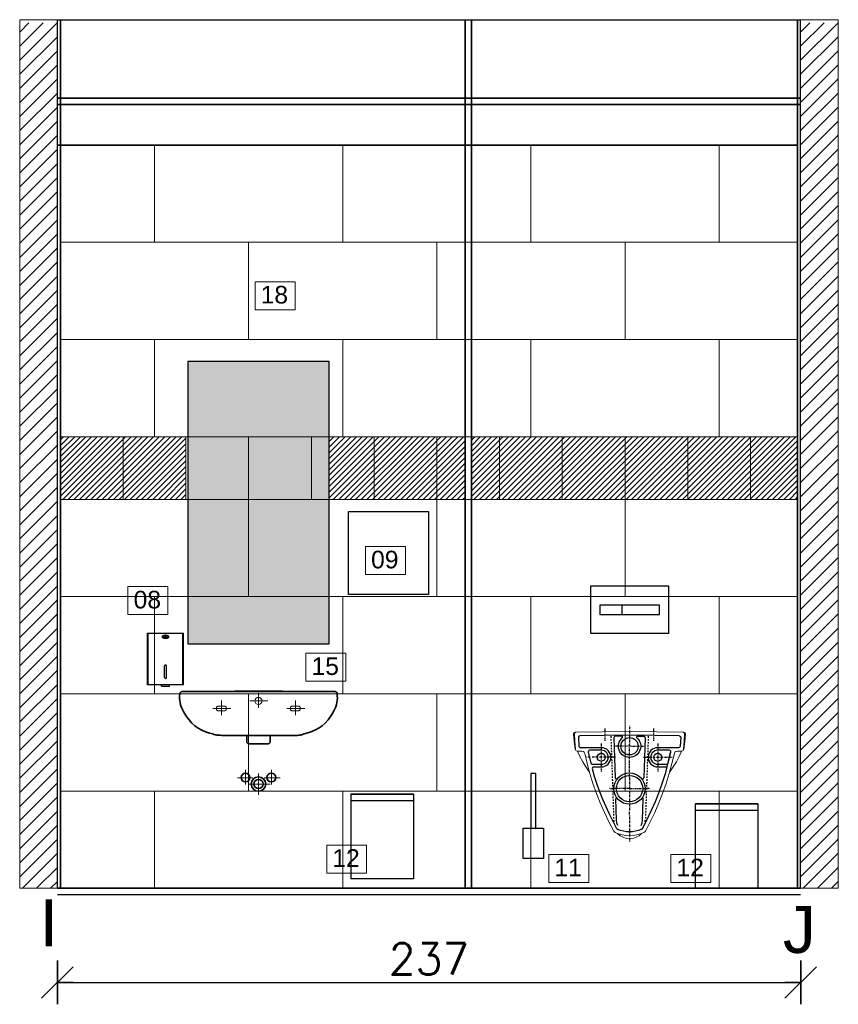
# Model space of a CAD drawing. Header units: millimetres. Extents: x 15214 to 140083, y -437840 to -79279.
# Tile 49 of 64: x 36573 to 36834, y -197638 to -197324. Entities that reach past the tile are written whole.
import ezdxf

# ---------------------------------------------------------------- set-up
doc = ezdxf.new("R2010")
doc.units = ezdxf.units.MM
doc.layers.get('0').update_dxf_attribs({"lineweight": 0})
for name, color, linetype in [('0-wypos-sanitarne', 1, 'Continuous'), ('AS_ opisy', 7, 'Continuous'), ('C-wypos-sanitarne', 1, 'Continuous')]:
    doc.layers.add(name, color=color, linetype=linetype)
for name, color, linetype, lineweight in [('0-ZABUDOWA GK-MDF', 54, 'Continuous', 35), ('0_LEGENDA', 253, 'Continuous', 13), ('1_POSADZKA PODZIAŁY', 151, 'Continuous', 0), ('1_PŁYTKI KOLOR', 7, 'Continuous', 0), ('Hatch', 4, 'Continuous', 5), ('Istn-sciany', 3, 'Continuous', 30), ('Sciany', 2, 'Continuous', 35), ('WYMIAROWANIE', 1, 'Continuous', 13)]:
    doc.layers.add(name, color=color, linetype=linetype, lineweight=lineweight)
doc.styles.add('ROMANS07', font='arial.ttf')
doc.styles.add('TXT', font='simplex.shx')
doc.dimstyles.new('DIM50', dxfattribs={"dimscale": 5, "dimtxt": 2, "dimasz": 1, "dimexe": 0, "dimexo": 0, "dimgap": 0.5, "dimtad": 1, "dimdec": 4, "dimrnd": 0.5, "dimdsep": 46, "dimtxsty": 'TXT', "dimblk": 'TICK1', "dimblk1": 'TICK1', "dimblk2": 'TICK1', "dimsah": 1, "dimcen": 0, "dimse1": 1, "dimse2": 1, "dimclrd": 1, "dimclre": 7, "dimclrt": 9, "dimadec": 0, "dimazin": 0, "dimtfac": 1, "dimtdec": 4, "dimtmove": 2, "dimatfit": 3, "dimldrblk": 'TICK1', "dimfxl": 1, "dimtolj": 1, "dimarcsym": 0})

# ---------------------------------------------------------------- blocks, each defined once
blk = doc.blocks.new('TICK1')
at = {"color": 0}
for p, q in [((0, -1.4), (0, 1.4)), ((0, 0), (-1, 0))]:
    blk.add_line(p, q, dxfattribs=at)
at = {"color": 2}
blk.add_line((-1, -1), (1, 1), dxfattribs=at)
blk = doc.blocks.new('*D1484')
at = {"layer": 'DEFPOINTS', "color": 0, "transparency": 16777216}
for p in [(36584.9, -197600.59), (36821.9, -197600.59), (36821.9, -197630.59)]:
    blk.add_point(p, dxfattribs=at)
at = {"layer": 'Sciany', "color": 1, "lineweight": -2, "transparency": 16777216}
blk.add_line((36589.9, -197630.59), (36816.9, -197630.59), dxfattribs=at)
at = {"layer": 'Sciany', "color": 1, "lineweight": -2, "transparency": 16777216, "xscale": 5, "yscale": 5, "zscale": 5, "rotation": 180}
blk.add_blockref('TICK1', (36584.9, -197630.59), dxfattribs=at)
at = {"layer": 'Sciany', "color": 1, "lineweight": -2, "transparency": 16777216, "xscale": 5, "yscale": 5, "zscale": 5}
blk.add_blockref('TICK1', (36821.9, -197630.59), dxfattribs=at)
at = {"layer": 'Sciany', "color": 9, "transparency": 16777216, "insert": (36703.4, -197623.09), "char_height": 10, "attachment_point": 5, "style": 'TXT'}
blk.add_mtext('\\A1;237', dxfattribs=at)
blk = doc.blocks.new('A$C44c2eaaa')
at = {"lineweight": 0}
for points in [[(0, -0.0007), (-0.0864, -0.0014), (-0.1731, -0.0028), (-0.1755, -0.0035), (-0.1776, -0.0052), (-0.178, -0.008)], [(-0.178, -0.008), (-0.1762, -0.0322), (-0.1727, -0.0566)], [(-0.1699, -0.0028), (-0.1727, -0.0035), (-0.1745, -0.0052), (-0.1752, -0.0077)], [(-0.1752, -0.008), (-0.1745, -0.0329), (-0.1724, -0.0573), (-0.172, -0.0594), (-0.1706, -0.0612), (-0.1689, -0.0626), (-0.1664, -0.0629)], [(-0.1703, -0.0028), (-0.1731, -0.0028)], [(0.1703, -0.0028), (0.1734, -0.0028), (0.0867, -0.0014), (0, -0.0007)], [(0.1668, -0.0629), (0.1692, -0.0626), (0.171, -0.0612), (0.1724, -0.0594), (0.1727, -0.0573), (0.1748, -0.0329), (0.1755, -0.008)], [(0.1755, -0.0077), (0.1748, -0.0052), (0.1731, -0.0035), (0.1703, -0.0028)], [(0.1731, -0.0566), (0.1766, -0.0322), (0.1783, -0.008), (0.1776, -0.0052), (0.1759, -0.0035), (0.1734, -0.0028)], [(-0.1524, -0.0629), (-0.1664, -0.0629)], [(-0.1657, -0.0629), (-0.158, -0.0804), (-0.1493, -0.0972), (-0.1392, -0.1133), (-0.1283, -0.129)], [(-0.1524, -0.0629), (-0.1479, -0.064), (-0.1444, -0.0668), (-0.1427, -0.0706), (-0.1353, -0.1031), (-0.1266, -0.135), (-0.1164, -0.1668), (-0.1056, -0.1979), (-0.0934, -0.2287), (-0.0801, -0.2591), (-0.0657, -0.2888), (-0.0503, -0.3182), (-0.0483, -0.3206), (-0.0455, -0.3224), (-0.0346, -0.3269), (-0.0231, -0.3301), (-0.0115, -0.3322), (0, -0.3329)], [(0.1528, -0.0629), (0.1482, -0.064), (0.1448, -0.0668), (0.143, -0.0706), (0.1353, -0.1031), (0.1269, -0.135), (0.1168, -0.1668), (0.1056, -0.1979), (0.0937, -0.2287), (0.0804, -0.2591), (0.0657, -0.2888), (0.0507, -0.3182)], [(0.1661, -0.0629), (0.1584, -0.0804), (0.1496, -0.0972), (0.1395, -0.1133), (0.1287, -0.129)], [(0.1528, -0.0629), (0.1668, -0.0629)], [(-0.0378, -0.3259), (-0.0301, -0.3329), (-0.0206, -0.3381), (-0.0105, -0.3416), (0, -0.343), (0.0108, -0.3416), (0.021, -0.3381), (0.0304, -0.3329), (0.0381, -0.3259)], [(0, -0.3329), (0.0119, -0.3322), (0.0234, -0.3301), (0.035, -0.3269), (0.0458, -0.3224), (0.0486, -0.3206), (0.0507, -0.3182)]]:
    blk.add_lwpolyline(points, dxfattribs=at)
at = {"layer": 'DEFPOINTS'}
for points in [[(-0.0773, 0.0084), (-0.0773, 0.0098)], [(-0.0773, -0.0007), (-0.0773, 0.0063)], [(0, 0.0175), (0, 0.0161)], [(0, 0.0136), (0, 0.0063)], [(0, 0.0038), (0, 0.0024)], [(0, 0), (0, -0.0073)], [(0.0776, 0.0084), (0.0776, 0.0098)], [(0.0776, -0.0007), (0.0776, 0.0063)], [(0.1584, -0.0147), (0, -0.0129), (-0.158, -0.0147), (-0.1605, -0.0154), (-0.1622, -0.0171), (-0.1629, -0.0196)], [(-0.1629, -0.0196), (-0.1615, -0.0479), (-0.1605, -0.05), (-0.1587, -0.0517), (-0.1563, -0.0524)], [(-0.0773, -0.0042), (-0.0773, -0.0031)], [(-0.0773, -0.0136), (-0.0773, -0.0066)], [(-0.0773, -0.0171), (-0.0773, -0.0161)], [(-0.0773, -0.0266), (-0.0773, -0.0196)], [(-0.0773, -0.0301), (-0.0773, -0.0287)], [(-0.0594, -0.0154), (-0.0594, -0.0206)], [(-0.0591, -0.0248), (-0.0591, -0.0297)], [(-0.0451, -0.0161), (-0.0476, -0.0168), (-0.0493, -0.0185), (-0.05, -0.021)], [(-0.05, -0.021), (-0.0455, -0.1486)], [(-0.0252, -0.0161), (-0.0451, -0.0161)], [(0, -0.0832), (-0.0052, -0.0829), (-0.0105, -0.0818), (-0.0154, -0.0797), (-0.0199, -0.0769), (-0.0241, -0.0738), (-0.028, -0.0696), (-0.0308, -0.0654), (-0.0329, -0.0605), (-0.0346, -0.0552), (-0.0353, -0.05), (-0.0353, -0.0444), (-0.0343, -0.0392), (-0.0325, -0.0343), (-0.0301, -0.0294), (-0.0269, -0.0252), (-0.0231, -0.0213), (-0.0224, -0.0199), (-0.0224, -0.0185), (-0.0227, -0.0171), (-0.0238, -0.0161), (-0.0252, -0.0161)], [(0, -0.0098), (0, -0.0112)], [(0, -0.0136), (0, -0.021)], [(0.0234, -0.0213), (0.0273, -0.0252), (0.0304, -0.0294), (0.0329, -0.0343), (0.0346, -0.0392), (0.0357, -0.0444), (0.0357, -0.05), (0.035, -0.0552), (0.0332, -0.0605), (0.0311, -0.0654), (0.028, -0.0696), (0.0245, -0.0738), (0.0203, -0.0769), (0.0157, -0.0797), (0.0108, -0.0818), (0.0056, -0.0829), (0, -0.0832)], [(0, -0.0234), (0, -0.0248)], [(0, -0.0273), (0, -0.0346)], [(0.0255, -0.0161), (0.0241, -0.0161), (0.0231, -0.0171), (0.0227, -0.0185), (0.0227, -0.0199), (0.0234, -0.0213)], [(0.0255, -0.0161), (0.0455, -0.0161)], [(0.0503, -0.021), (0.0496, -0.0185), (0.0479, -0.0168), (0.0455, -0.0161)], [(0.0503, -0.021), (0.0458, -0.1486)], [(0.0598, -0.0154), (0.0594, -0.0206)], [(0.0594, -0.0248), (0.0594, -0.0297)], [(0.1584, -0.0147), (0.1608, -0.0154), (0.1626, -0.0171), (0.1633, -0.0196), (0.1619, -0.0479), (0.1608, -0.05), (0.1591, -0.0517), (0.1566, -0.0524), (0.0902, -0.0524), (0.0843, -0.0528), (0.0783, -0.0545), (0.0731, -0.0573), (0.0685, -0.0612), (0.0647, -0.0661), (0.0619, -0.0713), (0.0601, -0.0769), (0.0598, -0.0829), (0.0601, -0.0888), (0.0619, -0.0944), (0.0647, -0.0997), (0.0685, -0.1045), (0.0731, -0.1084), (0.0783, -0.1112), (0.0843, -0.1129), (0.0902, -0.1133)], [(0.0776, -0.0042), (0.0776, -0.0031)], [(0.0776, -0.0136), (0.0776, -0.0066)], [(0.0776, -0.0171), (0.0776, -0.0161)], [(0.0776, -0.0266), (0.0776, -0.0196)], [(0.0776, -0.0301), (0.0776, -0.0287)], [(-0.0899, -0.0524), (-0.1563, -0.0524)], [(-0.1182, -0.1052), (-0.0899, -0.1052), (-0.085, -0.1049), (-0.0801, -0.1031), (-0.0759, -0.1004), (-0.0724, -0.0969), (-0.0696, -0.0927), (-0.0678, -0.0878), (-0.0675, -0.0829), (-0.0678, -0.078), (-0.0696, -0.0731), (-0.0724, -0.0689), (-0.0759, -0.0654), (-0.0801, -0.0626), (-0.085, -0.0608), (-0.0899, -0.0605), (-0.1266, -0.0605), (-0.1294, -0.0612), (-0.1311, -0.0636), (-0.1315, -0.0664)], [(-0.1136, -0.1133), (-0.0899, -0.1133), (-0.0839, -0.1129), (-0.0783, -0.1112), (-0.0727, -0.1084), (-0.0682, -0.1045), (-0.0643, -0.0996), (-0.0615, -0.0944), (-0.0598, -0.0888), (-0.0594, -0.0829), (-0.0598, -0.0769), (-0.0615, -0.0713), (-0.0643, -0.0661), (-0.0682, -0.0612), (-0.0727, -0.0573), (-0.0783, -0.0545), (-0.0839, -0.0528), (-0.0899, -0.0524)], [(-0.0899, -0.0378), (-0.0899, -0.0388)], [(-0.0899, -0.0413), (-0.0899, -0.0483)], [(-0.0899, -0.0504), (-0.0899, -0.0517)], [(-0.0899, -0.0539), (-0.0899, -0.0608)], [(-0.0587, -0.0343), (-0.0587, -0.0392)], [(-0.0584, -0.0434), (-0.0584, -0.0483)], [(-0.058, -0.0524), (-0.058, -0.0573)], [(-0.058, -0.0615), (-0.0577, -0.0664)], [(-0.0444, -0.0479), (-0.0458, -0.0479)], [(-0.0353, -0.0479), (-0.0423, -0.0479)], [(-0.0315, -0.0479), (-0.0329, -0.0479)], [(-0.0224, -0.0479), (-0.0294, -0.0479)], [(-0.0189, -0.0479), (-0.0199, -0.0479)], [(-0.0094, -0.0479), (-0.0164, -0.0479)], [(-0.0059, -0.0479), (-0.007, -0.0479)], [(0.0038, -0.0479), (-0.0035, -0.0479)], [(0, -0.0371), (0, -0.0385)], [(0, -0.0483), (0, -0.0409)], [(0, -0.0521), (0, -0.0507)], [(0, -0.0619), (0, -0.0545)], [(0.0063, -0.0479), (0.0073, -0.0479)], [(0.0098, -0.0479), (0.0168, -0.0479)], [(0.0192, -0.0479), (0.0203, -0.0479)], [(0.0227, -0.0479), (0.0297, -0.0479)], [(0.0318, -0.0479), (0.0332, -0.0479)], [(0.0353, -0.0479), (0.0423, -0.0479)], [(0.0448, -0.0479), (0.0458, -0.0479)], [(0.058, -0.0615), (0.058, -0.0664)], [(0.0584, -0.0524), (0.0584, -0.0573)], [(0.0587, -0.0434), (0.0587, -0.0483)], [(0.0591, -0.0343), (0.0591, -0.0392)], [(0.0902, -0.0378), (0.0902, -0.0388)], [(0.0902, -0.0413), (0.0902, -0.0483)], [(0.0902, -0.0503), (0.0902, -0.0517)], [(0.0902, -0.0538), (0.0902, -0.0608)], [(-0.1346, -0.0829), (-0.1357, -0.0829)], [(-0.1252, -0.0829), (-0.1322, -0.0829)], [(-0.1315, -0.0664), (-0.1231, -0.1017), (-0.122, -0.1035), (-0.1203, -0.1049), (-0.1182, -0.1052)], [(-0.1217, -0.0829), (-0.1227, -0.0829)], [(-0.1122, -0.0829), (-0.1192, -0.0829)], [(-0.1087, -0.0829), (-0.1101, -0.0829)], [(-0.0997, -0.0829), (-0.1066, -0.0829)], [(-0.0958, -0.0829), (-0.0972, -0.0829)], [(-0.0867, -0.0829), (-0.0937, -0.0829)], [(-0.0899, -0.0633), (-0.0899, -0.0643)], [(-0.0899, -0.0668), (-0.0899, -0.0738)], [(-0.0899, -0.0762), (-0.0899, -0.0773)], [(-0.0899, -0.0797), (-0.0899, -0.0867)], [(-0.0899, -0.0892), (-0.0899, -0.0902)], [(-0.0899, -0.0927), (-0.0899, -0.0997)], [(-0.0832, -0.0829), (-0.0843, -0.0829)], [(-0.0738, -0.0829), (-0.0808, -0.0829)], [(-0.0703, -0.0829), (-0.0713, -0.0829)], [(-0.0608, -0.0829), (-0.0678, -0.0829)], [(-0.0573, -0.0829), (-0.0587, -0.0829)], [(-0.0577, -0.0706), (-0.0573, -0.0755)], [(-0.0573, -0.0797), (-0.057, -0.0846)], [(-0.057, -0.0888), (-0.0566, -0.0941)], [(-0.0483, -0.0829), (-0.0552, -0.0829)], [(-0.0448, -0.0829), (-0.0458, -0.0829)], [(0, -0.0657), (0, -0.0643)], [(0, -0.0755), (0, -0.0682)], [(0, -0.0794), (0, -0.078)], [(0, -0.0892), (0, -0.0818)], [(0, -0.093), (0, -0.0916)], [(0.0399, -0.3126), (0.0552, -0.2836), (0.0692, -0.2542), (0.0825, -0.2241), (0.0944, -0.1937), (0.1056, -0.1629), (0.1154, -0.1318), (0.1238, -0.1), (0.1311, -0.0682)], [(0.0451, -0.0829), (0.0462, -0.0829)], [(0.0486, -0.0829), (0.0556, -0.0829)], [(0.0573, -0.0888), (0.057, -0.0941)], [(0.0577, -0.0797), (0.0573, -0.0846)], [(0.058, -0.0706), (0.0577, -0.0755)], [(0.0577, -0.0829), (0.0591, -0.0829)], [(0.0612, -0.0829), (0.0682, -0.0829)], [(0.0706, -0.0829), (0.0717, -0.0829)], [(0.0741, -0.0829), (0.0811, -0.0829)], [(0.0836, -0.0829), (0.0846, -0.0829)], [(0.0871, -0.0829), (0.0941, -0.0829)], [(0.0902, -0.0633), (0.0902, -0.0643)], [(0.0902, -0.0668), (0.0902, -0.0738)], [(0.0902, -0.0762), (0.0902, -0.0773)], [(0.0902, -0.0797), (0.0902, -0.0867)], [(0.0902, -0.0892), (0.0902, -0.0902)], [(0.0902, -0.0927), (0.0902, -0.0997)], [(0.0962, -0.0829), (0.0976, -0.0829)], [(0.0997, -0.0829), (0.1066, -0.0829)], [(0.1091, -0.0829), (0.1101, -0.0829)], [(0.1126, -0.0829), (0.1196, -0.0829)], [(0.122, -0.0829), (0.1231, -0.0829)], [(0.1255, -0.0829), (0.1325, -0.0829)], [(0.135, -0.0829), (0.136, -0.0829)], [(-0.1136, -0.1133), (-0.1157, -0.114), (-0.1175, -0.1154), (-0.1185, -0.1175), (-0.1182, -0.1196)], [(-0.0406, -0.3108), (-0.064, -0.2647), (-0.0748, -0.2413), (-0.085, -0.2175), (-0.0944, -0.1934), (-0.1031, -0.1692), (-0.1112, -0.1444), (-0.1182, -0.1196)], [(-0.0899, -0.1018), (-0.0899, -0.1031)], [(-0.0899, -0.1052), (-0.0899, -0.1122)], [(-0.0899, -0.1147), (-0.0899, -0.1157)], [(-0.0899, -0.1182), (-0.0899, -0.1252)], [(-0.0566, -0.0979), (-0.0563, -0.1031)], [(-0.0563, -0.107), (-0.0563, -0.1122)], [(-0.0559, -0.1164), (-0.0559, -0.1213)], [(-0.0556, -0.1255), (-0.0556, -0.1304)], [(0, -0.1028), (0, -0.0955)], [(0, -0.1066), (0, -0.1052)], [(0, -0.1164), (0, -0.1091)], [(0, -0.1203), (0, -0.1189)], [(0, -0.1301), (0, -0.1227)], [(0.0559, -0.1255), (0.0559, -0.1304)], [(0.0566, -0.107), (0.0563, -0.1122)], [(0.0563, -0.1164), (0.0563, -0.1213)], [(0.057, -0.0979), (0.0566, -0.1031)], [(0.0902, -0.1017), (0.0902, -0.1031)], [(0.0902, -0.1052), (0.0902, -0.1122)], [(0.0902, -0.1133), (0.114, -0.1133)], [(0.0902, -0.1147), (0.0902, -0.1157)], [(0.0902, -0.1182), (0.0902, -0.1252)], [(0.1185, -0.1196), (0.1189, -0.1175), (0.1178, -0.1154), (0.1161, -0.114), (0.114, -0.1133)], [(-0.0899, -0.1276), (-0.0899, -0.1287)], [(-0.0552, -0.1346), (-0.0552, -0.1395)], [(-0.0549, -0.1437), (-0.0549, -0.1486)], [(-0.0549, -0.1531), (-0.0545, -0.158)], [(-0.0455, -0.1486), (-0.0448, -0.1507), (-0.0434, -0.1517), (-0.0413, -0.1517)], [(0, -0.1339), (0, -0.1325)], [(0, -0.1437), (0, -0.1364)], [(0, -0.1476), (0, -0.1462)], [(0, -0.1486), (0, -0.1559)], [(0.0416, -0.1517), (0.0437, -0.1517), (0.0451, -0.1507), (0.0458, -0.1486)], [(0.0549, -0.1531), (0.0549, -0.158)], [(0.0552, -0.1437), (0.0552, -0.1486)], [(0.0556, -0.1346), (0.0556, -0.1395)], [(0.0902, -0.1276), (0.0902, -0.1287)], [(-0.0633, -0.1829), (-0.0643, -0.1829)], [(-0.0608, -0.1829), (-0.0538, -0.1829)], [(-0.0545, -0.1622), (-0.0542, -0.1671)], [(-0.0542, -0.1713), (-0.0538, -0.1766)], [(-0.0538, -0.1804), (-0.0535, -0.1857)], [(-0.0503, -0.1829), (-0.0514, -0.1829)], [(-0.0409, -0.1829), (-0.0479, -0.1829)], [(-0.0374, -0.1829), (-0.0388, -0.1829)], [(-0.0283, -0.1829), (-0.0353, -0.1829)], [(-0.0248, -0.1829), (-0.0259, -0.1829)], [(-0.0154, -0.1829), (-0.0224, -0.1829)], [(-0.0119, -0.1829), (-0.0129, -0.1829)], [(-0.0024, -0.1829), (-0.0094, -0.1829)], [(0.0011, -0.1829), (-0.0007, -0.1829)], [(0, -0.1584), (0, -0.1598)], [(0, -0.1622), (0, -0.1696)], [(0, -0.172), (0, -0.1734)], [(0, -0.1759), (0, -0.1832)], [(0, -0.1857), (0, -0.1871)], [(0.0028, -0.1829), (0.0098, -0.1829)], [(0.0122, -0.1829), (0.0133, -0.1829)], [(0.0157, -0.1829), (0.0227, -0.1829)], [(0.0248, -0.1829), (0.0262, -0.1829)], [(0.0283, -0.1829), (0.0357, -0.1829)], [(0.0378, -0.1829), (0.0392, -0.1829)], [(0.0413, -0.1829), (0.0483, -0.1829)], [(0.0507, -0.1829), (0.0517, -0.1829)], [(0.0542, -0.1804), (0.0538, -0.1857)], [(0.0545, -0.1713), (0.0542, -0.1766)], [(0.0612, -0.1829), (0.0542, -0.1829)], [(0.0549, -0.1622), (0.0545, -0.1671)], [(0.0636, -0.1829), (0.0647, -0.1829)], [(-0.0535, -0.1895), (-0.0531, -0.1948)], [(-0.0531, -0.1986), (-0.0531, -0.2038)], [(-0.0528, -0.2077), (-0.0528, -0.2129)], [(-0.0524, -0.2171), (-0.0524, -0.222)], [(-0.0409, -0.2126), (-0.0423, -0.2133), (-0.043, -0.2143), (-0.0434, -0.2157)], [(-0.0413, -0.2832), (-0.0434, -0.2157)], [(0, -0.1895), (0, -0.1969)], [(0, -0.1993), (0, -0.2007)], [(0, -0.2031), (0, -0.2105)], [(0, -0.2129), (0, -0.2143)], [(0, -0.2168), (0, -0.2241)], [(0.0416, -0.2832), (0.0437, -0.2157), (0.0434, -0.2143), (0.0423, -0.2133), (0.0413, -0.2126)], [(0.0528, -0.2171), (0.0528, -0.222)], [(0.0535, -0.1986), (0.0531, -0.2038)], [(0.0531, -0.2077), (0.0531, -0.2129)], [(0.0538, -0.1895), (0.0535, -0.1948)], [(-0.0521, -0.2262), (-0.0521, -0.2311)], [(-0.0517, -0.2357), (-0.0517, -0.2406)], [(-0.0517, -0.2448), (-0.0514, -0.2497)], [(0, -0.2266), (0, -0.228)], [(0, -0.2304), (0, -0.2378)], [(0, -0.2402), (0, -0.2416)], [(0, -0.2441), (0, -0.2514)], [(0.0517, -0.2448), (0.0517, -0.2497)], [(0.0521, -0.2357), (0.0521, -0.2406)], [(0.0524, -0.2262), (0.0524, -0.2311)], [(-0.0514, -0.2538), (-0.051, -0.2587)], [(-0.0507, -0.2636), (-0.0507, -0.2685)], [(-0.0507, -0.2734), (-0.0507, -0.2783)], [(0, -0.2552), (0, -0.2538)], [(0, -0.265), (0, -0.2577)], [(0, -0.2675), (0, -0.2689)], [(0, -0.2713), (0, -0.2787)], [(0, -0.2811), (0, -0.2825)], [(0.051, -0.2636), (0.051, -0.2685)], [(0.051, -0.2734), (0.051, -0.2783)], [(0.0517, -0.2538), (0.0514, -0.2587)], [(-0.0507, -0.2829), (-0.0493, -0.2881)], [(-0.0367, -0.301), (-0.0399, -0.2923), (-0.0413, -0.2832)], [(-0.0406, -0.3108), (-0.0374, -0.3129)], [(0.0409, -0.3108), (0.0374, -0.3129), (0.0287, -0.3164), (0.0192, -0.3189), (0.0098, -0.3203), (0, -0.321), (-0.0094, -0.3203), (-0.0189, -0.3189), (-0.0283, -0.3164), (-0.0374, -0.3129)], [(0, -0.2843), (0, -0.2923)], [(0, -0.2948), (0, -0.2962)], [(0, -0.2986), (0, -0.3059)], [(0, -0.3087), (0, -0.3098)], [(0, -0.3122), (0, -0.3196)], [(0.0367, -0.301), (0.0402, -0.2923), (0.0416, -0.2832)], [(0.0493, -0.2881), (0.0507, -0.2829)], [(0, -0.3224), (0, -0.3234)], [(0, -0.3259), (0, -0.3332)], [(0, -0.336), (0, -0.3371)], [(0, -0.3399), (0, -0.3472)], [(0, -0.3496), (0, -0.351)]]:
    blk.add_lwpolyline(points, dxfattribs=at)
for points in [[(0.1269, -0.0605), (0.0902, -0.0605), (0.0853, -0.0608), (0.0804, -0.0626), (0.0762, -0.0654), (0.0727, -0.0689), (0.0699, -0.0731), (0.0682, -0.078), (0.0678, -0.0829), (0.0682, -0.0878), (0.0699, -0.0927), (0.0727, -0.0969), (0.0762, -0.1004), (0.0804, -0.1031), (0.0853, -0.1049), (0.0902, -0.1052), (0.1185, -0.1052), (0.1206, -0.1049), (0.1224, -0.1035), (0.1234, -0.1017), (0.1318, -0.0664), (0.1315, -0.0636), (0.1297, -0.0612)], [(0, -0.2248), (-0.008, -0.2241), (-0.0157, -0.2217), (-0.0231, -0.2178), (-0.0294, -0.2126), (-0.0346, -0.2063), (-0.0385, -0.199), (-0.0409, -0.1909), (-0.042, -0.1829), (-0.0409, -0.1748), (-0.0385, -0.1668), (-0.0346, -0.1594), (-0.0294, -0.1531), (-0.0231, -0.1479), (-0.0157, -0.1441), (-0.008, -0.1416), (0, -0.1409), (0.0084, -0.1416), (0.0161, -0.1441), (0.0234, -0.1479), (0.0297, -0.1531), (0.035, -0.1594), (0.0388, -0.1668), (0.0413, -0.1748), (0.0423, -0.1829), (0.0413, -0.1909), (0.0388, -0.199), (0.035, -0.2063), (0.0297, -0.2126), (0.0234, -0.2178), (0.0161, -0.2217), (0.0084, -0.2241)]]:
    blk.add_lwpolyline(points, close=True, dxfattribs=at)
for centre, radius in [((-0.0899, -0.0829), 0.0126), ((0.0902, -0.0829), 0.0126), ((0, -0.1829), 0.05)]:
    blk.add_circle(centre, radius, dxfattribs=at)
blk.add_ellipse((0.0002, -0.0479), major_axis=(0, 0.0276), ratio=0.993745, start_param=0, end_param=6.283185, dxfattribs=at)
blk = doc.blocks.new('A$C9267f3ae')
at = {"lineweight": 5}
blk.add_lwpolyline([(0.1523, -0.0024), (0.076, -0.0003), (0, 0), (-0.0763, -0.0003), (-0.1523, -0.0024)], dxfattribs=at)
at = {"lineweight": 35}
blk.add_lwpolyline([(0.1154, -0.1423), (-0.1118, -0.1423), (-0.1168, -0.1423), (-0.1207, -0.1422), (-0.1244, -0.1421), (-0.128, -0.1419), (-0.1316, -0.1415), (-0.1351, -0.1409), (-0.1386, -0.1401), (-0.1423, -0.1391), (-0.1461, -0.1378), (-0.1567, -0.1349), (-0.1693, -0.1306), (-0.1812, -0.1253), (-0.1924, -0.1189), (-0.2028, -0.1115), (-0.2126, -0.103), (-0.2216, -0.0933), (-0.2298, -0.0824), (-0.2371, -0.0708), (-0.2407, -0.0645), (-0.2438, -0.0581), (-0.2463, -0.0515), (-0.2484, -0.0448), (-0.25, -0.038), (-0.251, -0.0309), (-0.2516, -0.0236), (-0.2516, -0.0159), (-0.2513, -0.0109), (-0.2511, -0.0094), (-0.2506, -0.0079), (-0.2499, -0.0065), (-0.2489, -0.0053), (-0.2477, -0.0042), (-0.2463, -0.0034), (-0.2447, -0.0028), (-0.2428, -0.0025), (-0.2302, -0.0024), (0.2299, -0.0024), (0.2425, -0.0025), (0.2445, -0.0027), (0.2461, -0.0032), (0.2475, -0.0039), (0.2487, -0.0048), (0.2496, -0.0059), (0.2503, -0.0073), (0.2508, -0.0089), (0.2511, -0.0107), (0.2513, -0.0159), (0.2514, -0.0234), (0.2509, -0.0307), (0.2499, -0.0376), (0.2483, -0.0444), (0.2463, -0.051), (0.2437, -0.0576), (0.2407, -0.0642), (0.2371, -0.0708), (0.2298, -0.0824), (0.2216, -0.0933), (0.2129, -0.1029), (0.2034, -0.1114), (0.1932, -0.1188), (0.1822, -0.1251), (0.1701, -0.1304), (0.1571, -0.1347), (0.1459, -0.1378), (0.1422, -0.139), (0.1386, -0.1401), (0.1351, -0.1409), (0.1316, -0.1415), (0.1281, -0.142), (0.1244, -0.1423), (0.1207, -0.1424), (0.1168, -0.1423)], close=True, dxfattribs=at)
blk.add_lwpolyline([(0.0369, -0.1423), (0.0369, -0.1629), (0.0367, -0.1639), (0.0364, -0.165), (0.036, -0.1659), (0.0354, -0.1668), (0.0347, -0.1674), (0.0339, -0.168), (0.0328, -0.1685), (0.0315, -0.169), (0.03, -0.1691), (-0.0303, -0.1691), (-0.0317, -0.169), (-0.0329, -0.1686), (-0.0339, -0.1681), (-0.0348, -0.1675), (-0.0356, -0.1668), (-0.0362, -0.1659), (-0.0367, -0.1649), (-0.037, -0.1638), (-0.0372, -0.1629), (-0.0372, -0.1423)], dxfattribs=at)
at = {"layer": 'DEFPOINTS', "lineweight": 5}
for points in [[(-0.1184, -0.0309), (-0.1184, -0.0782)], [(-0.0001, -0.0067), (-0.0001, -0.0541)], [(0.1177, -0.0309), (0.1177, -0.0782)], [(-0.146, -0.0564), (-0.0887, -0.0564)], [(-0.0278, -0.0323), (0.0296, -0.0323)], [(0.09, -0.0564), (0.1474, -0.0564)], [(-0.0671, -0.2775), (-0.0184, -0.2775)], [(-0.0414, -0.2519), (-0.0414, -0.2993)], [(0.0001, -0.2641), (0.0001, -0.3322)], [(0.0182, -0.2775), (0.0695, -0.2775)], [(0.0414, -0.2519), (0.0414, -0.2993)], [(-0.0313, -0.298), (0.0372, -0.298)]]:
    blk.add_lwpolyline(points, dxfattribs=at)
for points in [[(-0.1287, -0.0488), (-0.1081, -0.0488), (-0.1074, -0.0489), (-0.1065, -0.049), (-0.1056, -0.0494), (-0.1048, -0.0499), (-0.1041, -0.0506), (-0.1036, -0.0513), (-0.1031, -0.0522), (-0.1029, -0.0532), (-0.1028, -0.0542), (-0.1028, -0.0544), (-0.1028, -0.0585), (-0.1028, -0.0589), (-0.1029, -0.0599), (-0.1032, -0.0608), (-0.1037, -0.0617), (-0.1043, -0.0624), (-0.105, -0.0631), (-0.1058, -0.0635), (-0.1067, -0.0639), (-0.1077, -0.064), (-0.1084, -0.064), (-0.1282, -0.064), (-0.1289, -0.064), (-0.1299, -0.0639), (-0.1308, -0.0635), (-0.1316, -0.0631), (-0.1323, -0.0624), (-0.1329, -0.0617), (-0.1334, -0.0608), (-0.1337, -0.0599), (-0.1338, -0.0589), (-0.1339, -0.0585), (-0.1339, -0.0544), (-0.1339, -0.0542), (-0.1337, -0.0532), (-0.1335, -0.0522), (-0.133, -0.0513), (-0.1325, -0.0506), (-0.1318, -0.0499), (-0.131, -0.0494), (-0.1301, -0.049), (-0.1292, -0.0489)], [(0.107, -0.0488), (0.1276, -0.0488), (0.1283, -0.0489), (0.1292, -0.049), (0.1301, -0.0494), (0.1309, -0.0499), (0.1316, -0.0506), (0.1322, -0.0513), (0.1326, -0.0522), (0.1329, -0.0532), (0.133, -0.0542), (0.133, -0.0544), (0.133, -0.0585), (0.133, -0.0589), (0.1328, -0.0599), (0.1325, -0.0608), (0.132, -0.0617), (0.1314, -0.0624), (0.1307, -0.0631), (0.1299, -0.0635), (0.129, -0.0639), (0.1281, -0.064), (0.1274, -0.064), (0.1075, -0.064), (0.1068, -0.064), (0.1058, -0.0639), (0.1049, -0.0635), (0.1041, -0.0631), (0.1034, -0.0624), (0.1028, -0.0617), (0.1024, -0.0608), (0.102, -0.0599), (0.1019, -0.0589), (0.1019, -0.0585), (0.1019, -0.0544), (0.1019, -0.0542), (0.102, -0.0532), (0.1023, -0.0522), (0.1027, -0.0513), (0.1033, -0.0506), (0.104, -0.0499), (0.1048, -0.0494), (0.1056, -0.049), (0.1066, -0.0489)]]:
    blk.add_lwpolyline(points, close=True, dxfattribs=at)
blk.add_circle((-0.0001, -0.0323), 0.0112, dxfattribs=at)
at = {"layer": 'DEFPOINTS', "lineweight": 35}
for centre, radius in [((-0.0412, -0.2771), 0.0139), ((-0.0001, -0.2977), 0.023), ((0.0409, -0.2771), 0.0139), ((-0.0001, -0.2977), 0.0146)]:
    blk.add_circle(centre, radius, dxfattribs=at)
blk = doc.blocks.new('kosz')
at = {"layer": 'C-wypos-sanitarne'}
for points in [[(64388.88, -195444.78), (64368.88, -195444.78), (64368.88, -195471.78)], [(64368.88, -195444.78), (64388.88, -195444.78), (64388.88, -195471.78)], [(64368.88, -195444.78), (64368.88, -195446.78), (64388.88, -195446.78)], [(64388.88, -195471.78), (64368.88, -195471.78)]]:
    blk.add_lwpolyline(points, dxfattribs=at)
blk = doc.blocks.new('ASM101-FRONT')
for p, q in [((943.7, 266.3), (943.7, 431.3)), ((943.7, 431.3), (1058.9, 431.3)), ((945.7, 266.3), (945.7, 431.3)), ((1056.9, 266.3), (1056.9, 431.3)), ((1058.9, 266.3), (1058.9, 431.3)), ((998.3, 289.3), (998.3, 326.3)), ((1004.3, 289.3), (1004.3, 326.3)), ((1058.9, 266.3), (943.7, 266.3)), ((988.8, 261.5), (988.8, 266.3)), ((988.8, 261.5), (1013.8, 261.5)), ((1013.8, 261.5), (1013.8, 266.3))]:
    blk.add_line(p, q)
blk.add_lwpolyline([(1000.1, 420.9), (1002.6, 420.9), (1002.6, 416.8), (1000.1, 416.8)], close=True)
for centre, start, end in [((1001.3, 326.3), 0, 180), ((1001.3, 289.3), 180, 0)]:
    blk.add_arc(centre, 3, start, end)
blk.add_ellipse((1001.3, 419.3), major_axis=(-10.5, 0), ratio=0.571429)
for points, knots in [([(991.8, 419.3), (991.8, 418.9), (991.9, 418.6), (992.2, 417.8), (992.5, 417.5), (993.1, 416.7), (993.6, 416.4), (994.6, 415.7), (995.2, 415.4), (997, 414.8), (998.1, 414.5), (1000.6, 414.2), (1001.9, 414.2), (1004.4, 414.5), (1005.6, 414.8), (1007.7, 415.6), (1008.6, 416), (1009.7, 417), (1010.1, 417.4), (1010.6, 418.2), (1010.7, 418.6), (1010.8, 419.4), (1010.8, 419.8), (1010.5, 420.6), (1010.2, 421), (1009.5, 421.8), (1009, 422.2), (1007.9, 422.9), (1007.2, 423.2), (1005.6, 423.7), (1004.8, 423.9), (1002.7, 424.3), (1001.3, 424.3), (998.7, 424.1), (997.5, 423.9), (995.2, 423.1), (994.3, 422.7), (993, 421.7), (992.6, 421.3), (992.1, 420.5), (991.9, 420.1), (991.8, 419.5), (991.8, 419.4), (991.8, 419.3)], [0, 0, 0, 0, 0.24826, 0.24826, 0.496519, 0.496519, 0.744779, 0.744779, 0.993039, 0.993039, 1.375947, 1.375947, 1.758855, 1.758855, 2.141763, 2.141763, 2.524671, 2.524671, 2.798801, 2.798801, 3.072931, 3.072931, 3.347061, 3.347061, 3.621191, 3.621191, 3.895321, 3.895321, 4.169452, 4.169452, 4.443582, 4.443582, 4.841074, 4.841074, 5.238567, 5.238567, 5.63606, 5.63606, 5.913449, 5.913449, 6.190838, 6.190838, 6.283185, 6.283185, 6.283185, 6.283185]), ([(992.8, 419.3), (992.8, 419.1), (992.8, 419), (992.9, 418.7), (993, 418.5), (993.3, 418.1), (993.4, 417.9), (994, 417.3), (994.5, 417), (995.6, 416.4), (996.3, 416.1), (997.8, 415.6), (998.7, 415.5), (1000.6, 415.3), (1001.8, 415.2), (1003.9, 415.5), (1004.9, 415.6), (1006.6, 416.2), (1007.4, 416.5), (1008.5, 417.2), (1008.9, 417.6), (1009.4, 418.2), (1009.6, 418.4), (1009.8, 418.9), (1009.8, 419.1), (1009.8, 419.4), (1009.8, 419.5), (1009.7, 419.8), (1009.7, 419.9), (1009.5, 420.2), (1009.4, 420.4), (1009, 420.9), (1008.5, 421.3), (1007.5, 422), (1006.8, 422.3), (1005.3, 422.8), (1004.5, 423), (1002.5, 423.3), (1001.4, 423.3), (999.2, 423.2), (998.2, 423), (996.4, 422.5), (995.5, 422.2), (994.3, 421.5), (993.9, 421.2), (993.3, 420.6), (993.1, 420.3), (992.9, 419.8), (992.8, 419.6), (992.8, 419.4), (992.8, 419.3), (992.8, 419.3)], [0, 0, 0, 0, 0.177646, 0.177646, 0.355292, 0.355292, 0.532939, 0.532939, 0.814738, 0.814738, 1.096538, 1.096538, 1.378338, 1.378338, 1.739104, 1.739104, 2.06913, 2.06913, 2.399157, 2.399157, 2.673843, 2.673843, 2.90015, 2.90015, 3.126457, 3.126457, 3.28067, 3.28067, 3.434884, 3.434884, 3.589098, 3.589098, 3.88111, 3.88111, 4.173123, 4.173123, 4.465135, 4.465135, 4.824452, 4.824452, 5.16054, 5.16054, 5.496627, 5.496627, 5.767671, 5.767671, 5.995248, 5.995248, 6.222825, 6.222825, 6.283185, 6.283185, 6.283185, 6.283185])]:
    blk.add_open_spline(points, degree=3, knots=knots)
blk = doc.blocks.new('szczotka')
at = {"layer": 'C-wypos-sanitarne'}
for points in [[(64455.8, -195447.08), (64455.8, -195429.67), (64454.16, -195429.67), (64454.16, -195447.08)], [(64458.26, -195447.08), (64458.26, -195456.78), (64451.71, -195456.78), (64451.71, -195447.08)]]:
    blk.add_lwpolyline(points, close=True, dxfattribs=at)

msp = doc.modelspace()

# ---------------------------------------------------------------- hatches: boundary and pattern name
at = {"layer": '0-wypos-sanitarne'}
h = msp.add_hatch(color=256, dxfattribs=at)
h.dxf.hatch_style = 1
h.set_gradient(color1=(217, 217, 217), color2=(23, 23, 23), name='HEMISPHERICAL')
h.paths.add_polyline_path([(36626.53883, -197522.58506), (36671.55011, -197522.58506), (36671.52755, -197432.58506), (36626.51626, -197432.58506)])
at = {"layer": '1_PŁYTKI KOLOR', "true_color": 0xf10e1d}
h = msp.add_hatch(dxfattribs=at)
h.set_pattern_fill('ANSI31', color=1, scale=0.4)
h.paths.add_polyline_path([(36605.89886, -197456.58506), (36585.89886, -197456.58506), (36585.89886, -197476.58506), (36605.89886, -197476.58506)])
h.paths.add_polyline_path([(36625.89886, -197456.58506), (36605.89886, -197456.58506), (36605.89886, -197476.58506), (36625.89886, -197476.58506)])
h.paths.add_polyline_path([(36685.89886, -197456.58506), (36671.53883, -197456.58506), (36671.53883, -197476.58506), (36685.89886, -197476.58506)])
h.paths.add_polyline_path([(36705.89886, -197456.58506), (36685.89886, -197456.58506), (36685.89886, -197476.58506), (36705.89886, -197476.58506)])
h.paths.add_polyline_path([(36714.89886, -197456.58506), (36705.89886, -197456.58506), (36705.89886, -197476.58506), (36714.89886, -197476.58506)])
h.paths.add_polyline_path([(36725.89886, -197456.58506), (36716.89886, -197456.58506), (36716.89886, -197476.58506), (36725.89886, -197476.58506)])
h.paths.add_polyline_path([(36745.89886, -197456.58506), (36725.89886, -197456.58506), (36725.89886, -197476.58506), (36745.89886, -197476.58506)])
h.paths.add_polyline_path([(36765.89886, -197456.58506), (36745.89886, -197456.58506), (36745.89886, -197476.58506), (36765.89886, -197476.58506)])
h.paths.add_polyline_path([(36785.89886, -197456.58506), (36765.89886, -197456.58506), (36765.89886, -197476.58506), (36785.89886, -197476.58506)])
h.paths.add_polyline_path([(36805.89886, -197456.58506), (36785.89886, -197456.58506), (36785.89886, -197476.58506), (36805.89886, -197476.58506)])
h.paths.add_polyline_path([(36820.89886, -197456.58506), (36805.89886, -197456.58506), (36805.89886, -197476.58506), (36820.89886, -197476.58506)])
at = {"layer": 'Hatch'}
h = msp.add_hatch(dxfattribs=at)
h.set_pattern_fill('ANSI31', color=256)
h.set_pattern_definition([(45, (-23493.6685, -2960.9968), (-2.24506403, 2.24506403), [])])
h.paths.add_polyline_path([(36572.89886, -197600.58506), (36584.89886, -197600.58506), (36584.89886, -197324.58506), (36572.89886, -197324.58506)])
h = msp.add_hatch(dxfattribs=at)
h.set_pattern_fill('ANSI31', color=256)
h.set_pattern_definition([(45, (-23244.6685, -2960.9968), (-2.24506403, 2.24506403), [])])
h.paths.add_polyline_path([(36821.89886, -197600.58506), (36833.89886, -197600.58506), (36833.89886, -197324.58506), (36821.89886, -197324.58506)])

# ---------------------------------------------------------------- linework, layer by layer
at = {"layer": '0-wypos-sanitarne'}
msp.add_lwpolyline([(36626.53883, -197522.58506), (36671.53883, -197522.58506), (36671.53883, -197432.58506), (36626.53883, -197432.58506)], close=True, dxfattribs=at)
at = {"layer": '0-ZABUDOWA GK-MDF'}
for points in [[(36714.89886, -197600.58506), (36714.89886, -197323.58506)], [(36716.89886, -197600.58506), (36716.89886, -197323.58506)], [(36584.89886, -197348.58506), (36821.89886, -197348.58506)], [(36584.89886, -197350.58506), (36821.89886, -197350.58506)]]:
    msp.add_lwpolyline(points, dxfattribs=at)
at = {"layer": '0_LEGENDA', "color": 7}
for points in [[(36647.92882, -197407.13419), (36660.67852, -197407.13419), (36660.67852, -197416.06046), (36647.92882, -197416.06046)], [(36683.13264, -197491.60479), (36695.88234, -197491.60479), (36695.88234, -197500.53106), (36683.13264, -197500.53106)], [(36607.42692, -197504.39023), (36620.17663, -197504.39023), (36620.17663, -197513.31651), (36607.42692, -197513.31651)], [(36664.14071, -197525.60058), (36676.89041, -197525.60058), (36676.89041, -197534.52685), (36664.14071, -197534.52685)], [(36670.77304, -197586.79776), (36683.52274, -197586.79776), (36683.52274, -197595.72404), (36670.77304, -197595.72404)], [(36741.58702, -197589.83113), (36754.33672, -197589.83113), (36754.33672, -197598.7574), (36741.58702, -197598.7574)], [(36780.49706, -197589.83113), (36793.24676, -197589.83113), (36793.24676, -197598.7574), (36780.49706, -197598.7574)]]:
    msp.add_lwpolyline(points, dxfattribs=at)
for points in [[(36647.92882, -197416.06046), (36660.67852, -197416.06046), (36660.67852, -197407.13419), (36647.92882, -197407.13419)], [(36683.13264, -197500.53106), (36695.88234, -197500.53106), (36695.88234, -197491.60479), (36683.13264, -197491.60479)], [(36607.42692, -197513.31651), (36620.17663, -197513.31651), (36620.17663, -197504.39023), (36607.42692, -197504.39023)], [(36664.14071, -197534.52685), (36676.89041, -197534.52685), (36676.89041, -197525.60058), (36664.14071, -197525.60058)], [(36670.77304, -197595.72404), (36683.52274, -197595.72404), (36683.52274, -197586.79776), (36670.77304, -197586.79776)], [(36741.58702, -197598.7574), (36754.33672, -197598.7574), (36754.33672, -197589.83113), (36741.58702, -197589.83113)], [(36780.49706, -197598.7574), (36793.24676, -197598.7574), (36793.24676, -197589.83113), (36780.49706, -197589.83113)]]:
    msp.add_lwpolyline(points, close=True, dxfattribs=at)
at = {"layer": '1_POSADZKA PODZIAŁY', "linetype": 'Continuous'}
msp.add_lwpolyline([(36585.89886, -197363.58506), (36820.89886, -197363.58506), (36820.89886, -197600.58506), (36585.89886, -197600.58506)], close=True, dxfattribs=at)
for points in [[(36615.89886, -197394.58506), (36615.89886, -197363.58506)], [(36675.89886, -197394.58506), (36675.89886, -197363.58506)], [(36735.89886, -197394.58506), (36735.89886, -197363.58506)], [(36795.89886, -197394.58506), (36795.89886, -197363.58506)], [(36585.89886, -197394.58506), (36820.89886, -197394.58506)], [(36645.89886, -197425.58506), (36645.89886, -197394.58506)], [(36705.89886, -197425.58506), (36705.89886, -197394.58506)], [(36765.89886, -197425.58506), (36765.89886, -197394.58506)], [(36585.89886, -197425.58506), (36820.89886, -197425.58506)], [(36615.89886, -197456.58506), (36615.89886, -197425.58506)], [(36675.89886, -197456.58506), (36675.89886, -197425.58506)], [(36735.89886, -197456.58506), (36735.89886, -197425.58506)], [(36795.89886, -197456.58506), (36795.89886, -197425.58506)], [(36585.89886, -197456.58506), (36820.89886, -197456.58506)], [(36605.89886, -197476.58506), (36605.89886, -197456.58506)], [(36625.89886, -197476.58506), (36625.89886, -197456.58506)], [(36645.89886, -197476.58506), (36645.89886, -197456.58506)], [(36665.89886, -197476.58506), (36665.89886, -197456.58506)], [(36685.89886, -197476.58506), (36685.89886, -197456.58506)], [(36705.89886, -197476.58506), (36705.89886, -197456.58506)], [(36725.89886, -197476.58506), (36725.89886, -197456.58506)], [(36745.89886, -197476.58506), (36745.89886, -197456.58506)], [(36765.89886, -197476.58506), (36765.89886, -197456.58506)], [(36785.89886, -197476.58506), (36785.89886, -197456.58506)], [(36805.89886, -197476.58506), (36805.89886, -197456.58506)], [(36585.89886, -197476.58506), (36820.89886, -197476.58506)], [(36645.89886, -197507.58506), (36645.89886, -197476.58506)], [(36705.89886, -197507.58506), (36705.89886, -197476.58506)], [(36765.89886, -197507.58506), (36765.89886, -197476.58506)], [(36585.89886, -197507.58506), (36820.89886, -197507.58506)], [(36615.89886, -197538.58506), (36615.89886, -197507.58506)], [(36675.89886, -197538.58506), (36675.89886, -197507.58506)], [(36735.89886, -197538.58506), (36735.89886, -197507.58506)], [(36795.89886, -197538.58506), (36795.89886, -197507.58506)], [(36585.89886, -197538.58506), (36820.89886, -197538.58506)], [(36645.89886, -197569.58506), (36645.89886, -197538.58506)], [(36705.89886, -197569.58506), (36705.89886, -197538.58506)], [(36765.89886, -197569.58506), (36765.89886, -197538.58506)], [(36765.89886, -197569.58506), (36765.89886, -197538.58506)], [(36585.89886, -197569.58506), (36820.89886, -197569.58506)], [(36615.89886, -197600.58506), (36615.89886, -197569.58506)], [(36675.89886, -197600.58506), (36675.89886, -197569.58506)], [(36735.89886, -197600.58506), (36735.89886, -197569.58506)], [(36795.89886, -197600.58506), (36795.89886, -197569.58506)]]:
    msp.add_lwpolyline(points, dxfattribs=at)
at = {"layer": 'C-wypos-sanitarne'}
for p, q in [((36764.89886, -197510.26252), (36757.89886, -197510.26252)), ((36757.89886, -197510.26252), (36757.89886, -197513.26252)), ((36776.89886, -197510.26252), (36764.89886, -197510.26252)), ((36764.89886, -197510.26252), (36764.89886, -197513.26252)), ((36776.89886, -197513.26252), (36776.89886, -197510.26252)), ((36757.89886, -197513.26252), (36776.89886, -197513.26252))]:
    msp.add_line(p, q, dxfattribs=at)
msp.add_lwpolyline([(36703.1999, -197506.87816), (36677.6999, -197506.87816), (36677.6999, -197480.37816), (36703.1999, -197480.37816)], close=True, dxfattribs=at)
msp.add_lwpolyline([(36779.89886, -197519.26252), (36779.89886, -197504.26252), (36759.89886, -197504.26252), (36754.89886, -197504.26252), (36754.89886, -197519.26252), (36779.89886, -197519.26252)], dxfattribs=at)
at = {"layer": 'Istn-sciany'}
for points in [[(36584.89886, -197323.58506), (36821.89886, -197323.58506)], [(36584.89886, -197600.58506), (36584.89886, -197323.58506)], [(36821.89886, -197600.58506), (36821.89886, -197323.58506)], [(36584.89886, -197602.58506), (36821.89886, -197602.58506)], [(36584.89886, -197602.58506), (36821.89886, -197602.58506)]]:
    msp.add_lwpolyline(points, dxfattribs=at)
at = {"layer": 'Sciany'}
for points in [[(36585.89886, -197600.58506), (36585.89886, -197323.58506)], [(36820.89886, -197600.58506), (36820.89886, -197323.58506)], [(36584.89886, -197363.58506), (36820.89886, -197363.58506)], [(36584.89886, -197600.58506), (36821.89886, -197600.58506)], [(36584.89886, -197600.58506), (36821.89886, -197600.58506)]]:
    msp.add_lwpolyline(points, dxfattribs=at)
at = {"layer": 'WYMIAROWANIE'}
for points in [[(36572.89886, -197600.58506), (36584.89886, -197600.58506), (36584.89886, -197323.58506), (36572.89886, -197323.58506)], [(36821.89886, -197600.58506), (36833.89886, -197600.58506), (36833.89886, -197323.58506), (36821.89886, -197323.58506)]]:
    msp.add_lwpolyline(points, close=True, dxfattribs=at)

# ---------------------------------------------------------------- block references
at = {"layer": '0-wypos-sanitarne', "xscale": 100, "yscale": 100, "zscale": 100}
for name, p in [('A$C9267f3ae', (36649.03883, -197537.58506)), ('A$C44c2eaaa', (36767.32351, -197550.51503))]:
    msp.add_blockref(name, p, dxfattribs=at)
at = {"layer": 'C-wypos-sanitarne', "xscale": 0.1000000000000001, "yscale": 0.1000000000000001, "zscale": 0.1000000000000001}
msp.add_blockref('ASM101-FRONT', (36519.26167, -197562.31913), dxfattribs=at)
at = {"layer": 'Sciany'}
for name, p in [('szczotka', (-27718.30284, -2134.34893)), ('kosz', (-27690.39376, -2125.80827)), ('kosz', (-27580.66974, -2128.84163))]:
    msp.add_blockref(name, p, dxfattribs=at)

# ---------------------------------------------------------------- texts
at = {"layer": '0_LEGENDA', "color": 7, "char_height": 7.5, "width": 10.9940302, "attachment_point": 3, "style": 'ROMANS07'}
for s, insert in [('{\\fArial|b0|i0|c162|p34;\\H0.75x;1\\fArial|b0|i0|c238|p34;8}', (36658.46683, -197408.46673)), ('{\\fArial|b0|i0|c162|p34;\\H0.75x;09}', (36693.67065, -197492.93733)), ('{\\fArial|b0|i0|c162|p34;\\H0.75x;0\\fArial|b0|i0|c238|p34;8}', (36617.96493, -197505.72277)), ('{\\H0.75x;15}', (36674.67872, -197526.93312)), ('{\\fArial|b0|i0|c162|p34;\\H0.75x;1\\fArial|b0|i0|c238|p34;2}', (36681.31105, -197588.13031)), ('{\\fArial|b0|i0|c162|p34;\\H0.75x;1\\fArial|b0|i0|c238|p34;1}', (36752.12503, -197591.16367)), ('{\\fArial|b0|i0|c162|p34;\\H0.75x;1\\fArial|b0|i0|c238|p34;2}', (36791.03507, -197591.16367))]:
    msp.add_mtext(s, dxfattribs=dict(at, insert=insert))
at = {"layer": 'AS_ opisy', "char_height": 15, "attachment_point": 1, "style": 'TXT'}
for s, insert in [('{\\fArial|b0|i0|c238|p34;I}', (36579.27382, -197604.09308)), ('{\\fArial|b0|i0|c238|p34;J}', (36816.22919, -197606.2114))]:
    msp.add_mtext_dynamic_manual_height_columns(s, width=15, gutter_width=75, heights=[15], dxfattribs=dict(at, insert=insert))

# ---------------------------------------------------------------- dimensions: what is measured, and where the dimension line sits
at = {"layer": 'Sciany'}
dim = msp.add_linear_dim(base=(36821.89886, -197630.58506), p1=(36584.89886, -197600.58506), p2=(36821.89886, -197600.58506), dimstyle='DIM50', override={"dimfxl": 0}, dxfattribs=at)
dim.commit()
dim.dimension.update_dxf_attribs({"geometry": '*D1484', "text_midpoint": (36703.39886, -197623.08506)})

doc.saveas('drawing.dxf')
